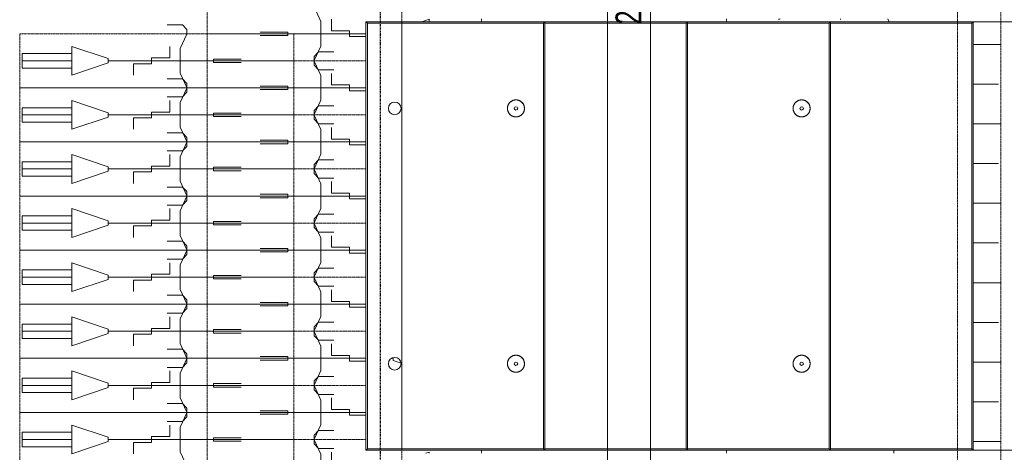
# Model space of a CAD drawing. Header units: millimetres. Extents: x -80560 to 110805, y -11020 to 52719.
# Tile 125 of 152: x 91795 to 98620, y 19311 to 22310. Entities that reach past the tile are written whole.
import ezdxf

# ---------------------------------------------------------------- set-up
doc = ezdxf.new("R2010")
doc.units = ezdxf.units.MM
for name, pattern in [('CENTER2', [20, 8, -4, 4, -4]), ('DASHED2-1', [3, 2, -1]), ('HIDDEN2', [4.5, 3, -1.5])]:
    doc.linetypes.add(name, pattern=pattern)
for name, color, linetype, lineweight in [('A-ANNO-DIMS', 211, 'Continuous', 9), ('A-ANNO-DIMS-100', 211, 'Continuous', 9), ('A-FLOR-OVHD', 1, 'DASHED2-1', 18), ('A-GENM', 13, 'Continuous', 18), ('A-GENM-HDLN', 13, 'DASHED2-1', 18), ('S-GRID', 1, 'Continuous', 9), ('S-STRS-MBND', 31, 'HIDDEN2', 18)]:
    doc.layers.add(name, color=color, linetype=linetype, lineweight=lineweight)
doc.styles.add('Arial_6', font='arial.ttf', dxfattribs={"width": 0.7, "height": 180})
doc.dimstyles.new('n3o_1_8', dxfattribs={"dimscale": 304.8, "dimtxt": 183.646692, "dimasz": 0.492126, "dimexe": 0.246063, "dimexo": 0.0625, "dimgap": 0.032808, "dimtad": 1, "dimdec": 0, "dimdsep": 46, "dimtxsty": 'Arial_6', "dimblk1": 'OBLIQUE', "dimblk2": 'OBLIQUE', "dimsah": 1, "dimcen": 0.09, "dimdle": 0.246063, "dimazin": 0, "dimtfac": 1, "dimtdec": 4, "dimtix": 1, "dimtmove": 0, "dimatfit": 3, "dimfxl": 0.246063, "dimfxlon": 1, "dimtvp": 1, "dimtolj": 1, "dimtzin": 0, "dimarcsym": 2})
doc.dimstyles.new('n3o_1_8_1', dxfattribs={"dimscale": 304.8, "dimtxt": 183.646692, "dimasz": 0.492126, "dimexe": 0.246063, "dimexo": 0.0625, "dimgap": 0.032808, "dimtad": 1, "dimdec": 0, "dimdsep": 46, "dimtxsty": 'Arial_6', "dimblk1": 'OBLIQUE', "dimblk2": 'OBLIQUE', "dimsah": 1, "dimcen": 0.09, "dimdle": 0.246063, "dimazin": 0, "dimtfac": 1, "dimtdec": 4, "dimtix": 1, "dimtmove": 2, "dimatfit": 3, "dimfxl": 0.246063, "dimfxlon": 1, "dimtvp": 1, "dimtolj": 1, "dimtzin": 0, "dimarcsym": 2})

# ---------------------------------------------------------------- blocks, each defined once
blk = doc.blocks.new('95251-Leonardo College Leiden_rvt-1-DO_00 begane grond')
at = {"layer": 'A-GENM', "color": 130, "lineweight": 9}
for p, q in [((69300, 22295), (70530, 22295)), ((69300, 19325), (69300, 22295)), ((69300, 22295), (69310, 22285)), ((70530, 22285), (69310, 22285)), ((69310, 22285), (69310, 19335)), ((70530, 22295), (71520, 22295)), ((70535, 22290), (70530, 22295)), ((70535, 22290), (70530, 22285)), ((70530, 19335), (70530, 22285)), ((70540, 22285), (70535, 22290)), ((70540, 22285), (70540, 19335)), ((71520, 22285), (70540, 22285)), ((71520, 22295), (72510, 22295)), ((71525, 22290), (71520, 22295)), ((71525, 22290), (71520, 22285)), ((71520, 19335), (71520, 22285)), ((71530, 22285), (71525, 22290)), ((71530, 22285), (71530, 19335)), ((72510, 22285), (71530, 22285)), ((72510, 22295), (73500, 22295)), ((72515, 22290), (72510, 22295)), ((72515, 22290), (72510, 22285)), ((72510, 19335), (72510, 22285)), ((72520, 22285), (72515, 22290)), ((72520, 22285), (72520, 19335)), ((73500, 22285), (72520, 22285)), ((73505, 22290), (73500, 22295)), ((73505, 22290), (73500, 22285)), ((73500, 19335), (73500, 22285)), ((73510, 22285), (73505, 22290)), ((73510, 22285), (73510, 19335)), ((69310, 19335), (69300, 19325)), ((70530, 19325), (69300, 19325)), ((69310, 19335), (70530, 19335)), ((70530, 19335), (70535, 19330)), ((70530, 19325), (70535, 19330)), ((71520, 19325), (70530, 19325)), ((70535, 19330), (70540, 19335)), ((70540, 19335), (71520, 19335)), ((71520, 19335), (71525, 19330)), ((71520, 19325), (71525, 19330)), ((72510, 19325), (71520, 19325)), ((71525, 19330), (71530, 19335)), ((71530, 19335), (72510, 19335)), ((72510, 19335), (72515, 19330)), ((72510, 19325), (72515, 19330)), ((73500, 19325), (72510, 19325)), ((72515, 19330), (72520, 19335)), ((72520, 19335), (73500, 19335)), ((73500, 19335), (73505, 19330)), ((73500, 19325), (73505, 19330)), ((73505, 19330), (73510, 19335))]:
    blk.add_line(p, q, dxfattribs=at)
at = {"layer": 'A-GENM', "color": 130, "lineweight": 9, "flags": 128}
for points in [[(70340, 21754), (70337.6, 21754), (70335.3, 21753.8), (70332.9, 21753.6), (70330.6, 21753.2), (70328.3, 21752.8), (70326, 21752.3), (70323.7, 21751.7), (70321.4, 21751), (70319.2, 21750.2), (70317, 21749.3), (70314.9, 21748.4), (70312.8, 21747.3), (70310.7, 21746.2), (70308.7, 21745), (70306.7, 21743.7), (70304.8, 21742.3), (70302.9, 21740.9), (70301.1, 21739.4), (70299.4, 21737.8), (70297.7, 21736.1), (70296.1, 21734.4), (70294.5, 21732.6), (70293.1, 21730.7), (70291.7, 21728.8), (70290.4, 21726.9), (70289.1, 21724.9), (70288, 21722.8), (70286.9, 21720.7), (70285.9, 21718.6), (70285, 21716.4), (70284.2, 21714.2), (70283.5, 21711.9), (70282.8, 21709.6), (70282.3, 21707.3), (70281.9, 21705), (70281.5, 21702.7), (70281.2, 21700.3), (70281.1, 21698), (70281, 21695.6), (70281, 21693.3), (70281.1, 21690.9), (70281.4, 21688.6), (70281.7, 21686.2), (70282.1, 21683.9), (70282.5, 21681.6), (70283.1, 21679.3), (70283.8, 21677), (70284.6, 21674.8), (70285.4, 21672.6), (70286.4, 21670.4), (70287.4, 21668.3), (70288.5, 21666.2), (70289.7, 21664.2), (70290.9, 21662.2), (70292.3, 21660.3), (70293.7, 21658.4), (70295.2, 21656.6), (70296.8, 21654.8), (70298.4, 21653.1), (70300.1, 21651.5), (70301.9, 21649.9), (70303.8, 21648.4), (70305.6, 21647), (70307.6, 21645.7), (70309.6, 21644.4), (70311.6, 21643.3), (70313.7, 21642.2), (70315.9, 21641.2), (70318, 21640.2), (70320.2, 21639.4), (70322.5, 21638.7), (70324.7, 21638), (70327, 21637.4), (70329.3, 21637), (70331.7, 21636.6), (70334, 21636.3), (70336.4, 21636.1), (70338.7, 21636), (70340, 21636)], [(70340, 21636), (70342.4, 21636), (70344.7, 21636.2), (70347.1, 21636.4), (70349.4, 21636.8), (70351.7, 21637.2), (70354, 21637.7), (70356.3, 21638.3), (70358.6, 21639), (70360.8, 21639.8), (70363, 21640.7), (70365.1, 21641.6), (70367.2, 21642.7), (70369.3, 21643.8), (70371.3, 21645), (70373.3, 21646.3), (70375.2, 21647.7), (70377.1, 21649.1), (70378.9, 21650.6), (70380.6, 21652.2), (70382.3, 21653.9), (70383.9, 21655.6), (70385.5, 21657.4), (70386.9, 21659.3), (70388.3, 21661.2), (70389.6, 21663.1), (70390.9, 21665.1), (70392, 21667.2), (70393.1, 21669.3), (70394.1, 21671.4), (70395, 21673.6), (70395.8, 21675.8), (70396.5, 21678.1), (70397.2, 21680.4), (70397.7, 21682.7), (70398.1, 21685), (70398.5, 21687.3), (70398.8, 21689.7), (70398.9, 21692), (70399, 21694.4), (70399, 21696.7), (70398.9, 21699.1), (70398.6, 21701.4), (70398.3, 21703.8), (70397.9, 21706.1), (70397.5, 21708.4), (70396.9, 21710.7), (70396.2, 21713), (70395.4, 21715.2), (70394.6, 21717.4), (70393.6, 21719.6), (70392.6, 21721.7), (70391.5, 21723.8), (70390.3, 21725.8), (70389.1, 21727.8), (70387.7, 21729.7), (70386.3, 21731.6), (70384.8, 21733.4), (70383.2, 21735.2), (70381.6, 21736.9), (70379.9, 21738.5), (70378.1, 21740.1), (70376.2, 21741.6), (70374.4, 21743), (70372.4, 21744.3), (70370.4, 21745.6), (70368.4, 21746.7), (70366.3, 21747.8), (70364.1, 21748.8), (70362, 21749.8), (70359.8, 21750.6), (70357.5, 21751.3), (70355.3, 21752), (70353, 21752.6), (70350.7, 21753), (70348.3, 21753.4), (70346, 21753.7), (70343.6, 21753.9), (70341.3, 21754), (70340, 21754)], [(72320, 21754), (72317.6, 21754), (72315.3, 21753.8), (72312.9, 21753.6), (72310.6, 21753.2), (72308.3, 21752.8), (72306, 21752.3), (72303.7, 21751.7), (72301.4, 21751), (72299.2, 21750.2), (72297, 21749.3), (72294.9, 21748.4), (72292.8, 21747.3), (72290.7, 21746.2), (72288.7, 21745), (72286.7, 21743.7), (72284.8, 21742.3), (72282.9, 21740.9), (72281.1, 21739.4), (72279.4, 21737.8), (72277.7, 21736.1), (72276.1, 21734.4), (72274.5, 21732.6), (72273.1, 21730.7), (72271.7, 21728.8), (72270.4, 21726.9), (72269.1, 21724.9), (72268, 21722.8), (72266.9, 21720.7), (72265.9, 21718.6), (72265, 21716.4), (72264.2, 21714.2), (72263.5, 21711.9), (72262.8, 21709.6), (72262.3, 21707.3), (72261.9, 21705), (72261.5, 21702.7), (72261.2, 21700.3), (72261.1, 21698), (72261, 21695.6), (72261, 21693.3), (72261.1, 21690.9), (72261.4, 21688.6), (72261.7, 21686.2), (72262.1, 21683.9), (72262.5, 21681.6), (72263.1, 21679.3), (72263.8, 21677), (72264.6, 21674.8), (72265.4, 21672.6), (72266.4, 21670.4), (72267.4, 21668.3), (72268.5, 21666.2), (72269.7, 21664.2), (72270.9, 21662.2), (72272.3, 21660.3), (72273.7, 21658.4), (72275.2, 21656.6), (72276.8, 21654.8), (72278.4, 21653.1), (72280.1, 21651.5), (72281.9, 21649.9), (72283.8, 21648.4), (72285.6, 21647), (72287.6, 21645.7), (72289.6, 21644.4), (72291.6, 21643.3), (72293.7, 21642.2), (72295.9, 21641.2), (72298, 21640.2), (72300.2, 21639.4), (72302.5, 21638.7), (72304.7, 21638), (72307, 21637.4), (72309.3, 21637), (72311.7, 21636.6), (72314, 21636.3), (72316.4, 21636.1), (72318.7, 21636), (72320, 21636)], [(72320, 21636), (72322.4, 21636), (72324.7, 21636.2), (72327.1, 21636.4), (72329.4, 21636.8), (72331.7, 21637.2), (72334, 21637.7), (72336.3, 21638.3), (72338.6, 21639), (72340.8, 21639.8), (72343, 21640.7), (72345.1, 21641.6), (72347.2, 21642.7), (72349.3, 21643.8), (72351.3, 21645), (72353.3, 21646.3), (72355.2, 21647.7), (72357.1, 21649.1), (72358.9, 21650.6), (72360.6, 21652.2), (72362.3, 21653.9), (72363.9, 21655.6), (72365.5, 21657.4), (72366.9, 21659.3), (72368.3, 21661.2), (72369.6, 21663.1), (72370.9, 21665.1), (72372, 21667.2), (72373.1, 21669.3), (72374.1, 21671.4), (72375, 21673.6), (72375.8, 21675.8), (72376.5, 21678.1), (72377.2, 21680.4), (72377.7, 21682.7), (72378.1, 21685), (72378.5, 21687.3), (72378.8, 21689.7), (72378.9, 21692), (72379, 21694.4), (72379, 21696.7), (72378.9, 21699.1), (72378.6, 21701.4), (72378.3, 21703.8), (72377.9, 21706.1), (72377.5, 21708.4), (72376.9, 21710.7), (72376.2, 21713), (72375.4, 21715.2), (72374.6, 21717.4), (72373.6, 21719.6), (72372.6, 21721.7), (72371.5, 21723.8), (72370.3, 21725.8), (72369.1, 21727.8), (72367.7, 21729.7), (72366.3, 21731.6), (72364.8, 21733.4), (72363.2, 21735.2), (72361.6, 21736.9), (72359.9, 21738.5), (72358.1, 21740.1), (72356.2, 21741.6), (72354.4, 21743), (72352.4, 21744.3), (72350.4, 21745.6), (72348.4, 21746.7), (72346.3, 21747.8), (72344.1, 21748.8), (72342, 21749.8), (72339.8, 21750.6), (72337.5, 21751.3), (72335.3, 21752), (72333, 21752.6), (72330.7, 21753), (72328.3, 21753.4), (72326, 21753.7), (72323.6, 21753.9), (72321.3, 21754), (72320, 21754)], [(70340, 19984), (70337.6, 19984), (70335.3, 19983.8), (70332.9, 19983.6), (70330.6, 19983.2), (70328.3, 19982.8), (70326, 19982.3), (70323.7, 19981.7), (70321.4, 19981), (70319.2, 19980.2), (70317, 19979.3), (70314.9, 19978.4), (70312.8, 19977.3), (70310.7, 19976.2), (70308.7, 19975), (70306.7, 19973.7), (70304.8, 19972.3), (70302.9, 19970.9), (70301.1, 19969.4), (70299.4, 19967.8), (70297.7, 19966.1), (70296.1, 19964.4), (70294.5, 19962.6), (70293.1, 19960.7), (70291.7, 19958.8), (70290.4, 19956.9), (70289.1, 19954.9), (70288, 19952.8), (70286.9, 19950.7), (70285.9, 19948.6), (70285, 19946.4), (70284.2, 19944.2), (70283.5, 19941.9), (70282.8, 19939.6), (70282.3, 19937.3), (70281.9, 19935), (70281.5, 19932.7), (70281.2, 19930.3), (70281.1, 19928), (70281, 19925.6), (70281, 19923.3), (70281.1, 19920.9), (70281.4, 19918.6), (70281.7, 19916.2), (70282.1, 19913.9), (70282.5, 19911.6), (70283.1, 19909.3), (70283.8, 19907), (70284.6, 19904.8), (70285.4, 19902.6), (70286.4, 19900.4), (70287.4, 19898.3), (70288.5, 19896.2), (70289.7, 19894.2), (70290.9, 19892.2), (70292.3, 19890.3), (70293.7, 19888.4), (70295.2, 19886.6), (70296.8, 19884.8), (70298.4, 19883.1), (70300.1, 19881.5), (70301.9, 19879.9), (70303.8, 19878.4), (70305.6, 19877), (70307.6, 19875.7), (70309.6, 19874.4), (70311.6, 19873.3), (70313.7, 19872.2), (70315.9, 19871.2), (70318, 19870.2), (70320.2, 19869.4), (70322.5, 19868.7), (70324.7, 19868), (70327, 19867.4), (70329.3, 19867), (70331.7, 19866.6), (70334, 19866.3), (70336.4, 19866.1), (70338.7, 19866), (70340, 19866)], [(70340, 19866), (70342.4, 19866), (70344.7, 19866.2), (70347.1, 19866.4), (70349.4, 19866.8), (70351.7, 19867.2), (70354, 19867.7), (70356.3, 19868.3), (70358.6, 19869), (70360.8, 19869.8), (70363, 19870.7), (70365.1, 19871.6), (70367.2, 19872.7), (70369.3, 19873.8), (70371.3, 19875), (70373.3, 19876.3), (70375.2, 19877.7), (70377.1, 19879.1), (70378.9, 19880.6), (70380.6, 19882.2), (70382.3, 19883.9), (70383.9, 19885.6), (70385.5, 19887.4), (70386.9, 19889.3), (70388.3, 19891.2), (70389.6, 19893.1), (70390.9, 19895.1), (70392, 19897.2), (70393.1, 19899.3), (70394.1, 19901.4), (70395, 19903.6), (70395.8, 19905.8), (70396.5, 19908.1), (70397.2, 19910.4), (70397.7, 19912.7), (70398.1, 19915), (70398.5, 19917.3), (70398.8, 19919.7), (70398.9, 19922), (70399, 19924.4), (70399, 19926.7), (70398.9, 19929.1), (70398.6, 19931.4), (70398.3, 19933.8), (70397.9, 19936.1), (70397.5, 19938.4), (70396.9, 19940.7), (70396.2, 19943), (70395.4, 19945.2), (70394.6, 19947.4), (70393.6, 19949.6), (70392.6, 19951.7), (70391.5, 19953.8), (70390.3, 19955.8), (70389.1, 19957.8), (70387.7, 19959.7), (70386.3, 19961.6), (70384.8, 19963.4), (70383.2, 19965.2), (70381.6, 19966.9), (70379.9, 19968.5), (70378.1, 19970.1), (70376.2, 19971.6), (70374.4, 19973), (70372.4, 19974.3), (70370.4, 19975.6), (70368.4, 19976.7), (70366.3, 19977.8), (70364.1, 19978.8), (70362, 19979.8), (70359.8, 19980.6), (70357.5, 19981.3), (70355.3, 19982), (70353, 19982.6), (70350.7, 19983), (70348.3, 19983.4), (70346, 19983.7), (70343.6, 19983.9), (70341.3, 19984), (70340, 19984)], [(72320, 19984), (72317.6, 19984), (72315.3, 19983.8), (72312.9, 19983.6), (72310.6, 19983.2), (72308.3, 19982.8), (72306, 19982.3), (72303.7, 19981.7), (72301.4, 19981), (72299.2, 19980.2), (72297, 19979.3), (72294.9, 19978.4), (72292.8, 19977.3), (72290.7, 19976.2), (72288.7, 19975), (72286.7, 19973.7), (72284.8, 19972.3), (72282.9, 19970.9), (72281.1, 19969.4), (72279.4, 19967.8), (72277.7, 19966.1), (72276.1, 19964.4), (72274.5, 19962.6), (72273.1, 19960.7), (72271.7, 19958.8), (72270.4, 19956.9), (72269.1, 19954.9), (72268, 19952.8), (72266.9, 19950.7), (72265.9, 19948.6), (72265, 19946.4), (72264.2, 19944.2), (72263.5, 19941.9), (72262.8, 19939.6), (72262.3, 19937.3), (72261.9, 19935), (72261.5, 19932.7), (72261.2, 19930.3), (72261.1, 19928), (72261, 19925.6), (72261, 19923.3), (72261.1, 19920.9), (72261.4, 19918.6), (72261.7, 19916.2), (72262.1, 19913.9), (72262.5, 19911.6), (72263.1, 19909.3), (72263.8, 19907), (72264.6, 19904.8), (72265.4, 19902.6), (72266.4, 19900.4), (72267.4, 19898.3), (72268.5, 19896.2), (72269.7, 19894.2), (72270.9, 19892.2), (72272.3, 19890.3), (72273.7, 19888.4), (72275.2, 19886.6), (72276.8, 19884.8), (72278.4, 19883.1), (72280.1, 19881.5), (72281.9, 19879.9), (72283.8, 19878.4), (72285.6, 19877), (72287.6, 19875.7), (72289.6, 19874.4), (72291.6, 19873.3), (72293.7, 19872.2), (72295.9, 19871.2), (72298, 19870.2), (72300.2, 19869.4), (72302.5, 19868.7), (72304.7, 19868), (72307, 19867.4), (72309.3, 19867), (72311.7, 19866.6), (72314, 19866.3), (72316.4, 19866.1), (72318.7, 19866), (72320, 19866)], [(72320, 19866), (72322.4, 19866), (72324.7, 19866.2), (72327.1, 19866.4), (72329.4, 19866.8), (72331.7, 19867.2), (72334, 19867.7), (72336.3, 19868.3), (72338.6, 19869), (72340.8, 19869.8), (72343, 19870.7), (72345.1, 19871.6), (72347.2, 19872.7), (72349.3, 19873.8), (72351.3, 19875), (72353.3, 19876.3), (72355.2, 19877.7), (72357.1, 19879.1), (72358.9, 19880.6), (72360.6, 19882.2), (72362.3, 19883.9), (72363.9, 19885.6), (72365.5, 19887.4), (72366.9, 19889.3), (72368.3, 19891.2), (72369.6, 19893.1), (72370.9, 19895.1), (72372, 19897.2), (72373.1, 19899.3), (72374.1, 19901.4), (72375, 19903.6), (72375.8, 19905.8), (72376.5, 19908.1), (72377.2, 19910.4), (72377.7, 19912.7), (72378.1, 19915), (72378.5, 19917.3), (72378.8, 19919.7), (72378.9, 19922), (72379, 19924.4), (72379, 19926.7), (72378.9, 19929.1), (72378.6, 19931.4), (72378.3, 19933.8), (72377.9, 19936.1), (72377.5, 19938.4), (72376.9, 19940.7), (72376.2, 19943), (72375.4, 19945.2), (72374.6, 19947.4), (72373.6, 19949.6), (72372.6, 19951.7), (72371.5, 19953.8), (72370.3, 19955.8), (72369.1, 19957.8), (72367.7, 19959.7), (72366.3, 19961.6), (72364.8, 19963.4), (72363.2, 19965.2), (72361.6, 19966.9), (72359.9, 19968.5), (72358.1, 19970.1), (72356.2, 19971.6), (72354.4, 19973), (72352.4, 19974.3), (72350.4, 19975.6), (72348.4, 19976.7), (72346.3, 19977.8), (72344.1, 19978.8), (72342, 19979.8), (72339.8, 19980.6), (72337.5, 19981.3), (72335.3, 19982), (72333, 19982.6), (72330.7, 19983), (72328.3, 19983.4), (72326, 19983.7), (72323.6, 19983.9), (72321.3, 19984), (72320, 19984)]]:
    blk.add_lwpolyline(points, dxfattribs=at)
at = {"layer": 'A-GENM', "color": 130, "lineweight": 9}
for centre, radius, start, end in [((69500, 21695), 44, 90, 270), ((69500, 21695), 44, 270, 90), ((70340, 21695), 59, 90, 270), ((70340, 21695), 12, 90, 270), ((70340, 21695), 59, 270, 90), ((70340, 21695), 12, 270, 90), ((72320, 21695), 59, 90, 270), ((72320, 21695), 12, 90, 270), ((72320, 21695), 59, 270, 90), ((72320, 21695), 12, 270, 90), ((69500, 19925), 44, 90, 270), ((69500, 19925), 44, 270, 90), ((70340, 19925), 59, 90, 270), ((70340, 19925), 12, 90, 270), ((70340, 19925), 59, 270, 90), ((70340, 19925), 12, 270, 90), ((72320, 19925), 59, 90, 270), ((72320, 19925), 12, 90, 270), ((72320, 19925), 59, 270, 90), ((72320, 19925), 12, 270, 90)]:
    blk.add_arc(centre, radius, start, end, dxfattribs=at)
blk = doc.blocks.new('00_EHA_GEN_normaal fiets_small - 00_EHA_GEN_normaal fiets_breed-V133-DO_00 begane grond')
at = {"layer": 'A-GENM'}
for p, q in [((-118.1, 97), (-127.5, 117)), ((210.7, 100), (210.7, 97)), ((629, 97), (637.8, 100)), ((637.8, 100), (637.8, 97)), ((-884.1, 0), (-710, 0)), ((-884.1, 0), (-710, 0))]:
    blk.add_line(p, q, dxfattribs=at)
at = {"layer": 'A-GENM-HDLN'}
for p, q in [((-900, -275), (-900, 275)), ((-710, 275), (-900, 275)), ((1000, 97), (1000, 117)), ((-900, -275), (-710, -275))]:
    blk.add_line(p, q, dxfattribs=at)
blk = doc.blocks.new('00_EHA_GEN_normaal fiets_small - 00_EHA_GEN_normaal fiets_breed-V127-DO_00 begane grond')
at = {"layer": 'A-GENM'}
blk.add_line((-884.1, 0), (-710, 0), dxfattribs=at)
blk.add_line((-884.1, 0), (-710, 0), dxfattribs=at)
at = {"layer": 'A-GENM-HDLN'}
for p, q in [((-900, -275), (-900, 275)), ((-710, 275), (-900, 275)), ((-900, -275), (-710, -275))]:
    blk.add_line(p, q, dxfattribs=at)
blk = doc.blocks.new('00_EHA_GEN_normaal fiets_small - 00_EHA_GEN_normaal fiets_breed-V134-DO_00 begane grond')
at = {"layer": 'A-GENM'}
blk.add_line((-884.1, 0), (-710, 0), dxfattribs=at)
blk.add_line((-884.1, 0), (-710, 0), dxfattribs=at)
at = {"layer": 'A-GENM-HDLN'}
for p, q in [((-900, -275), (-900, 275)), ((-709.8, 275), (-900, 275)), ((-900, -275), (-710, -275))]:
    blk.add_line(p, q, dxfattribs=at)
blk = doc.blocks.new('00_EHA_GEN_normaal fiets_small - 00_EHA_GEN_normaal fiets_breed-V135-DO_00 begane grond')
at = {"layer": 'A-GENM'}
for p, q in [((-884.1, 0), (-710, 0)), ((-884.1, 0), (-710, 0)), ((-159.6, -213), (-159.6, -193))]:
    blk.add_line(p, q, dxfattribs=at)
at = {"layer": 'A-GENM-HDLN'}
for p, q in [((-900, -275), (-900, 275)), ((-710, 275), (-900, 275)), ((1000, -213), (1000, -193)), ((-900, -275), (-709.8, -275))]:
    blk.add_line(p, q, dxfattribs=at)
blk = doc.blocks.new('00_EHA_GEN_normaal fiets_small - 00_EHA_GEN_normaal fiets_small-30428891-DO_00 begane grond')
at = {"layer": 'A-GENM'}
for p, q in [((-159.6, 218.1), (-128.3, 250)), ((-159.6, 185.5), (-159.6, 218.1)), ((-128.3, 250), (-22.6, 250)), ((-112.6, 85.2), (-159.6, 185.5)), ((-112.6, -85.2), (-112.6, 85.2)), ((210.7, 100), (210.7, 20)), ((387.8, 15), (637.8, 100)), ((637.8, 100), (637.8, -100)), ((-342.4, 12), (-534.1, 12)), ((-342.4, -12), (-342.4, 12)), ((85.6, 20), (85.6, -20)), ((210.7, 20), (85.6, 20)), ((387.8, -15), (387.8, 15)), ((638.7, 50), (981.9, 50)), ((981.9, 50), (981.9, -50)), ((-884.1, 0), (387.8, 0)), ((-884.1, 0), (387.8, 0)), ((-534.1, -12), (-342.4, -12)), ((-39.6, -20), (-39.6, -100)), ((85.6, -20), (-39.6, -20)), ((637.8, -100), (387.8, -15)), ((986.1, 0), (637.8, 0)), ((981.9, -50), (638.7, -50)), ((-159.6, -185.5), (-112.6, -85.2)), ((-159.6, -218), (-159.6, -185.5)), ((-128.3, -250), (-159.6, -218)), ((-22.6, -250), (-128.3, -250))]:
    blk.add_line(p, q, dxfattribs=at)
at = {"layer": 'A-GENM-HDLN'}
for p, q in [((-900, -187.5), (-900, 187.5)), ((1000, 187.5), (-900, 187.5)), ((1000, -187.5), (1000, 187.5)), ((-900, -187.5), (1000, -187.5))]:
    blk.add_line(p, q, dxfattribs=at)
blk = doc.blocks.new('00_EHA_GEN_normaal fiets_small - 00_EHA_GEN_normaal fiets_small-V160-DO_00 begane grond')
at = {"layer": 'A-GENM'}
for p, q in [((-128.3, 250), (-159.6, 218)), ((-159.6, 218), (-159.6, 185.5)), ((-22.6, 250), (-128.3, 250)), ((-159.6, 185.5), (-112.6, 85.2)), ((-112.6, 85.2), (-112.6, -85.2)), ((-39.6, 20), (-39.6, 100)), ((637.8, 100), (586.4, 82.5)), ((637.8, 82.5), (637.8, 100)), ((-884.1, 0), (200, 0)), ((-884.1, 0), (200, 0)), ((-534.1, 12), (-342.4, 12)), ((-342.4, 12), (-342.4, -12)), ((85.6, 20), (-39.6, 20)), ((85.6, -20), (85.6, 20)), ((-342.4, -12), (-534.1, -12)), ((200, -20), (85.6, -20)), ((-112.6, -85.2), (-159.6, -185.5)), ((-159.6, -185.5), (-159.6, -218.1)), ((-159.6, -218.1), (-128.3, -250)), ((-128.3, -250), (-22.6, -250))]:
    blk.add_line(p, q, dxfattribs=at)
at = {"layer": 'A-GENM-HDLN'}
for p, q in [((-900, 187.5), (-900, -187.5)), ((-900, 187.5), (200, 187.5)), ((1000, 102.5), (1000, 82.5)), ((200, -187.5), (-900, -187.5))]:
    blk.add_line(p, q, dxfattribs=at)
blk = doc.blocks.new('00_EHA_GEN_normaal fiets_small - 00_EHA_GEN_normaal fiets_small-V161-DO_00 begane grond')
at = {"layer": 'A-GENM'}
for p, q in [((-128.3, 250), (-159.6, 218)), ((-159.6, 218), (-159.6, 185.5)), ((-22.6, 250), (-128.3, 250)), ((-159.6, 185.5), (-112.6, 85.2)), ((-112.6, 85.2), (-112.6, -85.2)), ((-39.6, 20), (-39.6, 100)), ((-884.1, 0), (200, 0)), ((-884.1, 0), (200, 0)), ((-534.1, 12), (-342.4, 12)), ((-342.4, 12), (-342.4, -12)), ((85.6, 20), (-39.6, 20)), ((85.6, -20), (85.6, 20)), ((-342.4, -12), (-534.1, -12)), ((200, -20), (85.6, -20)), ((-112.6, -85.2), (-159.6, -185.5)), ((-159.6, -185.5), (-159.6, -218.1)), ((-159.6, -218.1), (-128.3, -250)), ((-128.3, -250), (-22.6, -250))]:
    blk.add_line(p, q, dxfattribs=at)
at = {"layer": 'A-GENM-HDLN'}
for p, q in [((-900, 187.5), (-900, -187.5)), ((-900, 187.5), (200, 187.5)), ((200, -187.5), (-900, -187.5))]:
    blk.add_line(p, q, dxfattribs=at)
blk = doc.blocks.new('00_EHA_GEN_normaal fiets_small - 00_EHA_GEN_normaal fiets_small-V173-DO_00 begane grond')
at = {"layer": 'A-GENM'}
for p, q in [((-128.3, 250), (-159.6, 218)), ((-159.6, 218), (-159.6, 185.5)), ((-22.6, 250), (-128.3, 250)), ((-159.6, 185.5), (-112.6, 85.2)), ((-112.6, 85.2), (-112.6, -85.2)), ((-39.6, 20), (-39.6, 100)), ((-884.1, 0), (200, 0)), ((-884.1, 0), (200, 0)), ((-534.1, 12), (-342.4, 12)), ((-342.4, 12), (-342.4, -12)), ((85.6, 20), (-39.6, 20)), ((85.6, -20), (85.6, 20)), ((377.2, 0), (387.8, 0)), ((377.2, 0), (387.8, 0)), ((387.8, 4.7), (387.8, -15)), ((-342.4, -12), (-534.1, -12)), ((200, -20), (85.6, -20)), ((387.8, -15), (443.5, -33.9)), ((-112.6, -85.2), (-159.6, -185.5)), ((-159.6, -185.5), (-159.6, -218.1)), ((-159.6, -218.1), (-128.3, -250)), ((-128.3, -250), (-22.6, -250))]:
    blk.add_line(p, q, dxfattribs=at)
at = {"layer": 'A-GENM-HDLN'}
for p, q in [((-900, 187.5), (-900, -187.5)), ((-900, 187.5), (200, 187.5)), ((200, -187.5), (-900, -187.5))]:
    blk.add_line(p, q, dxfattribs=at)
blk = doc.blocks.new('00_EHA_GEN_normaal fiets_small - 00_EHA_GEN_normaal fiets_small-V174-DO_00 begane grond')
at = {"layer": 'A-GENM'}
for p, q in [((-128.3, 250), (-159.6, 218)), ((-159.6, 218), (-159.6, 185.5)), ((-22.6, 250), (-128.3, 250)), ((-159.6, 185.5), (-112.6, 85.2)), ((-112.6, 85.2), (-112.6, -85.2)), ((-39.6, 20), (-39.6, 100)), ((637.8, 100), (615.8, 92.5)), ((637.8, 92.5), (637.8, 100)), ((-884.1, 0), (200, 0)), ((-884.1, 0), (200, 0)), ((-534.1, 12), (-342.4, 12)), ((-342.4, 12), (-342.4, -12)), ((85.6, 20), (-39.6, 20)), ((85.6, -20), (85.6, 20)), ((-342.4, -12), (-534.1, -12)), ((200, -20), (85.6, -20)), ((-112.6, -85.2), (-159.6, -185.5)), ((-159.6, -185.5), (-159.6, -218.1)), ((-159.6, -218.1), (-128.3, -250)), ((-128.3, -250), (-22.6, -250))]:
    blk.add_line(p, q, dxfattribs=at)
at = {"layer": 'A-GENM-HDLN'}
for p, q in [((-900, 187.5), (-900, -187.5)), ((-900, 187.5), (200, 187.5)), ((1000, 112.5), (1000, 92.5)), ((200, -187.5), (-900, -187.5))]:
    blk.add_line(p, q, dxfattribs=at)
blk = doc.blocks.new('DIMBLOCK251-DO_00 begane grond')
at = {"layer": 'A-ANNO-DIMS-100'}
for p, q in [((96168.5, 35042), (96093.5, 35117)), ((96243.5, 35042), (96093.5, 35042)), ((96168.5, 9917), (96168.5, 35042)), ((96168.5, 35042), (96243.5, 34967)), ((96168.5, 35042), (96243.5, 35042)), ((96168.5, 9992), (96093.5, 10067)), ((96093.5, 9992), (96243.5, 9992)), ((96168.5, 9992), (96093.5, 9992)), ((96168.5, 9992), (96243.5, 9917))]:
    blk.add_line(p, q, dxfattribs=at)
at = {"layer": 'A-ANNO-DIMS-100', "color": 0, "insert": (95924.8, 22276.8), "char_height": 180, "width": 576.368, "attachment_point": 1, "rotation": 90, "line_spacing_factor": 0.941778, "style": 'Arial_6'}
blk.add_mtext('25050', dxfattribs=at)
blk = doc.blocks.new('_Oblique')
at = {"color": 0, "linetype": 'ByBlock', "lineweight": -2}
blk.add_line((-0.5, -0.5), (0.5, 0.5), dxfattribs=at)
blk = doc.blocks.new('DIMBLOCK253-DO_00 begane grond')
at = {"layer": 'A-ANNO-DIMS-100'}
for p, q in [((95868.5, 47808), (95793.5, 47883)), ((95868.5, 47883), (95868.5, 9917)), ((95943.5, 47808), (95793.5, 47808)), ((95868.5, 47808), (95943.5, 47733)), ((95868.5, 47808), (95943.5, 47808)), ((95868.5, 9992), (95793.5, 10067)), ((95943.5, 9992), (95793.5, 9992)), ((95868.5, 9992), (95943.5, 9917)), ((95868.5, 9992), (95943.5, 9992))]:
    blk.add_line(p, q, dxfattribs=at)
at = {"layer": 'A-ANNO-DIMS-100', "color": 0, "insert": (95624.8, 28262.4), "char_height": 180, "width": 576.368, "attachment_point": 1, "rotation": 90, "line_spacing_factor": 0.941778, "style": 'Arial_6'}
blk.add_mtext('37816', dxfattribs=at)

msp = doc.modelspace()

# ---------------------------------------------------------------- linework, layer by layer
at = {"layer": 'A-FLOR-OVHD'}
for p, q in [((94444.8, 35057.3), (94444.8, 10300)), ((98294.8, 35057.3), (98294.8, 9997.3))]:
    msp.add_line(p, q, dxfattribs=at)
at = {"layer": 'S-GRID', "linetype": 'CENTER2', "lineweight": 25}
msp.add_line((94294.8, 4383.3), (94294.8, 52119.1), dxfattribs=at)
at = {"layer": 'S-STRS-MBND'}
for p, q in [((94444.8, 19325), (94444.8, 22295)), ((100532.4, 22295), (94444.8, 22295)), ((95434.8, 19325), (95434.8, 22295)), ((96424.8, 19325), (96424.8, 22295)), ((97414.8, 19325), (97414.8, 22295)), ((98404.8, 19325), (98404.8, 22295)), ((101917.3, 19325), (94444.8, 19325))]:
    msp.add_line(p, q, dxfattribs=at)

# ---------------------------------------------------------------- block references
at = {"color": 250, "lineweight": 5}
msp.add_blockref('95251-Leonardo College Leiden_rvt-1-DO_00 begane grond', (24894.8, 0), dxfattribs=at)
at = {"layer": 'A-GENM', "rotation": 180}
for name, p in [('00_EHA_GEN_normaal fiets_small - 00_EHA_GEN_normaal fiets_breed-V133-DO_00 begane grond', (97694.8, 22412)), ('00_EHA_GEN_normaal fiets_small - 00_EHA_GEN_normaal fiets_small-30428891-DO_00 begane grond', (92794.8, 22025)), ('00_EHA_GEN_normaal fiets_small - 00_EHA_GEN_normaal fiets_breed-V127-DO_00 begane grond', (97694.8, 21862)), ('00_EHA_GEN_normaal fiets_small - 00_EHA_GEN_normaal fiets_small-30428891-DO_00 begane grond', (92794.8, 21650)), ('00_EHA_GEN_normaal fiets_small - 00_EHA_GEN_normaal fiets_breed-V127-DO_00 begane grond', (97694.8, 21312)), ('00_EHA_GEN_normaal fiets_small - 00_EHA_GEN_normaal fiets_small-30428891-DO_00 begane grond', (92794.8, 21275)), ('00_EHA_GEN_normaal fiets_small - 00_EHA_GEN_normaal fiets_small-30428891-DO_00 begane grond', (92794.8, 20900)), ('00_EHA_GEN_normaal fiets_small - 00_EHA_GEN_normaal fiets_breed-V127-DO_00 begane grond', (97694.8, 20762)), ('00_EHA_GEN_normaal fiets_small - 00_EHA_GEN_normaal fiets_small-30428891-DO_00 begane grond', (92794.8, 20525)), ('00_EHA_GEN_normaal fiets_small - 00_EHA_GEN_normaal fiets_breed-V127-DO_00 begane grond', (97694.8, 20212)), ('00_EHA_GEN_normaal fiets_small - 00_EHA_GEN_normaal fiets_small-30428891-DO_00 begane grond', (92794.8, 20150)), ('00_EHA_GEN_normaal fiets_small - 00_EHA_GEN_normaal fiets_small-30428891-DO_00 begane grond', (92794.8, 19775)), ('00_EHA_GEN_normaal fiets_small - 00_EHA_GEN_normaal fiets_breed-V134-DO_00 begane grond', (97694.8, 19662)), ('00_EHA_GEN_normaal fiets_small - 00_EHA_GEN_normaal fiets_small-30428891-DO_00 begane grond', (92794.8, 19400)), ('00_EHA_GEN_normaal fiets_small - 00_EHA_GEN_normaal fiets_breed-V135-DO_00 begane grond', (97694.8, 19112))]:
    msp.add_blockref(name, p, dxfattribs=at)
at = {"layer": 'A-GENM'}
for name, p in [('00_EHA_GEN_normaal fiets_small - 00_EHA_GEN_normaal fiets_small-V160-DO_00 begane grond', (93994.8, 22212.5)), ('00_EHA_GEN_normaal fiets_small - 00_EHA_GEN_normaal fiets_small-V161-DO_00 begane grond', (93994.8, 21837.5)), ('00_EHA_GEN_normaal fiets_small - 00_EHA_GEN_normaal fiets_small-V161-DO_00 begane grond', (93994.8, 21462.5)), ('00_EHA_GEN_normaal fiets_small - 00_EHA_GEN_normaal fiets_small-V161-DO_00 begane grond', (93994.8, 21087.5)), ('00_EHA_GEN_normaal fiets_small - 00_EHA_GEN_normaal fiets_small-V161-DO_00 begane grond', (93994.8, 20712.5)), ('00_EHA_GEN_normaal fiets_small - 00_EHA_GEN_normaal fiets_small-V161-DO_00 begane grond', (93994.8, 20337.5)), ('00_EHA_GEN_normaal fiets_small - 00_EHA_GEN_normaal fiets_small-V173-DO_00 begane grond', (93994.8, 19962.5)), ('00_EHA_GEN_normaal fiets_small - 00_EHA_GEN_normaal fiets_small-V161-DO_00 begane grond', (93994.8, 19587.5)), ('00_EHA_GEN_normaal fiets_small - 00_EHA_GEN_normaal fiets_small-V174-DO_00 begane grond', (93994.8, 19212.5))]:
    msp.add_blockref(name, p, dxfattribs=at)

# ---------------------------------------------------------------- dimensions: what is measured, and where the dimension line sits
at = {"layer": 'A-ANNO-DIMS'}
dim = msp.add_linear_dim(base=(95868.5, 9992), p1=(95943.5, 47808), p2=(95943.5, 9992), angle=90, dimstyle='n3o_1_8_1', override={"dimpost": '<>', "dimfxl": 37816}, dxfattribs=at)
dim.commit()
dim.dimension.update_dxf_attribs({"geometry": 'DIMBLOCK253-DO_00 begane grond', "text_midpoint": (95744.8, 28550.6), "dimtype": 160, "text_rotation": 90})
dim = msp.add_linear_dim(base=(96168.5, 35042), p1=(96093.5, 9992), p2=(96243.5, 35042), angle=90, dimstyle='n3o_1_8', override={"dimpost": '<>', "dimfxl": 25050.449098}, dxfattribs=at)
dim.commit()
dim.dimension.update_dxf_attribs({"geometry": 'DIMBLOCK251-DO_00 begane grond', "text_midpoint": (96066.6, 22517)})

doc.saveas('drawing.dxf')
